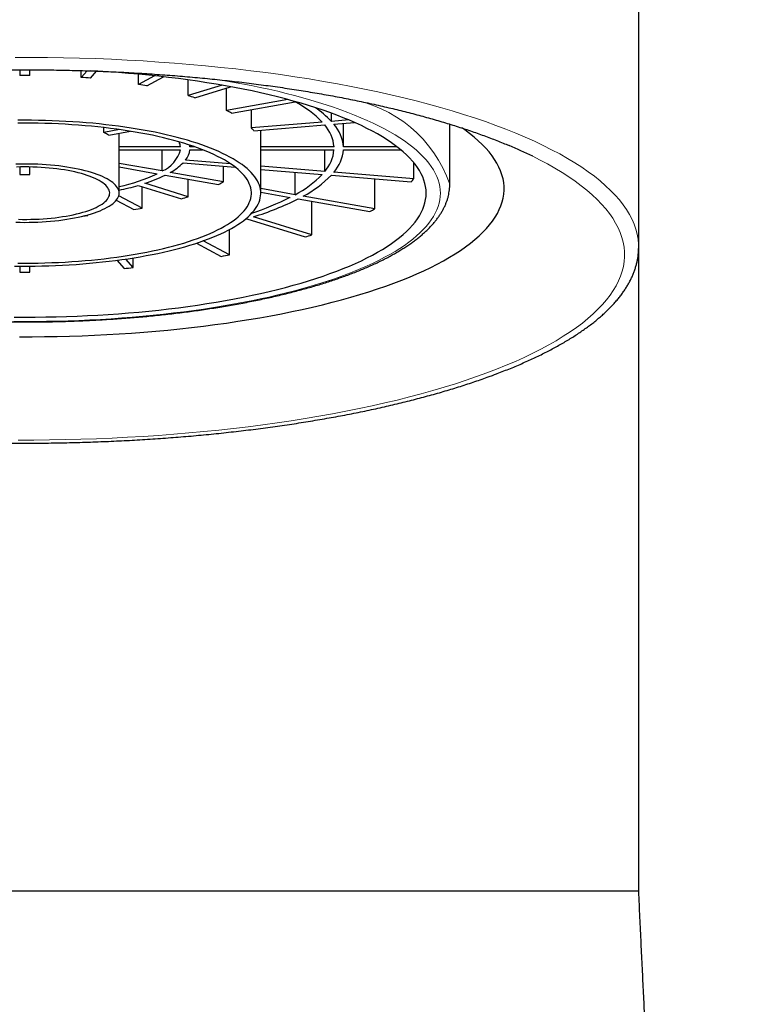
# Model space of a CAD drawing. Header units: millimetres. Extents: x 8 to 838, y 12 to 852.
# Tile 18 of 27: x 408 to 424, y 728 to 748. Entities that reach past the tile are written whole.
import ezdxf

# ---------------------------------------------------------------- set-up
doc = ezdxf.new("R2010")
doc.units = ezdxf.units.MM

msp = doc.modelspace()

# ---------------------------------------------------------------- linework, layer by layer
at = {"color": 7, "linetype": 'Continuous', "lineweight": 30}
for p, q in [((421.55, 743.583), (421.55, 749.575)), ((408.444, 747.338), (408.444, 747.22)), ((408.656, 747.22), (408.656, 747.338)), ((409.747, 747.176), (409.747, 747.321)), ((409.87, 747.317), (409.747, 747.176)), ((409.94, 747.16), (410.07, 747.309)), ((410.963, 747.029), (410.963, 747.243)), ((411.301, 747.21), (410.963, 747.029)), ((411.136, 746.998), (411.492, 747.189)), ((412.014, 746.79), (412.014, 747.123)), ((412.731, 747.011), (412.014, 746.79)), ((412.155, 746.746), (412.91, 746.979)), ((412.826, 746.476), (412.826, 746.953)), ((414.124, 746.708), (412.826, 746.476)), ((412.932, 746.419), (414.275, 746.659)), ((413.353, 746.105), (413.353, 746.494)), ((415.043, 746.245), (415.043, 746.419)), ((414.85, 746.229), (413.353, 746.105)), ((415.41, 746.275), (415.043, 746.245)), ((415.095, 746.185), (415.534, 746.222)), ((415.299, 745.706), (415.299, 746.202)), ((417.55, 744.915), (417.55, 746.186)), ((410.227, 746.012), (410.227, 746.114)), ((410.559, 746.072), (410.227, 746.012)), ((410.333, 745.956), (410.787, 746.037)), ((410.547, 745.706), (410.547, 745.994)), ((413.404, 746.045), (414.902, 746.169)), ((413.549, 745.706), (413.549, 746.057)), ((411.848, 745.706), (410.547, 745.706)), ((410.55, 744.724), (410.55, 745.675)), ((410.55, 745.645), (411.848, 745.645)), ((411.459, 745.194), (411.459, 745.645)), ((412.048, 745.706), (412.048, 745.74)), ((412.147, 745.706), (412.048, 745.706)), ((412.048, 745.645), (412.315, 745.645)), ((415.099, 745.706), (413.549, 745.706)), ((413.55, 744.724), (413.55, 745.675)), ((413.55, 745.645), (415.099, 745.645)), ((414.902, 745.182), (414.902, 745.645)), ((416.434, 745.706), (415.299, 745.706)), ((415.299, 745.645), (416.511, 745.645)), ((411.459, 745.194), (410.55, 745.356)), ((411.903, 745.366), (413.008, 745.274)), ((412.907, 745.347), (411.955, 745.426)), ((416.786, 745.026), (416.786, 745.374)), ((408.444, 745.28), (408.444, 745.12)), ((408.656, 745.12), (408.656, 745.28)), ((410.55, 745.281), (411.353, 745.137)), ((412.758, 744.962), (411.632, 745.163)), ((412.758, 744.962), (412.758, 745.295)), ((414.902, 745.182), (413.55, 745.293)), ((413.55, 745.229), (414.85, 745.122)), ((414.274, 744.692), (414.274, 745.17)), ((416.786, 745.026), (415.095, 745.166)), ((412.014, 744.649), (411.094, 744.933)), ((411.526, 745.107), (412.653, 744.906)), ((412.014, 744.649), (412.014, 745.02)), ((415.043, 745.106), (416.734, 744.966)), ((415.963, 744.39), (415.963, 745.03)), ((410.953, 744.889), (411.872, 744.605)), ((411.036, 744.407), (411.036, 744.864)), ((414.274, 744.692), (413.55, 744.821)), ((413.55, 744.746), (414.168, 744.635)), ((417.55, 744.913), (417.55, 744.915)), ((410.49, 744.575), (410.863, 744.376)), ((411.036, 744.407), (410.542, 744.671)), ((414.342, 744.604), (415.857, 744.334)), ((415.963, 744.39), (414.447, 744.661)), ((414.631, 743.84), (414.631, 744.553)), ((409.888, 744.251), (409.879, 744.263)), ((409.888, 744.251), (409.888, 744.265)), ((413.214, 744.168), (413.252, 744.179)), ((413.252, 744.179), (414.489, 743.796)), ((414.631, 743.84), (413.393, 744.223)), ((412.886, 743.416), (412.886, 743.955)), ((412.886, 743.416), (412.331, 743.713)), ((412.19, 743.665), (412.713, 743.385)), ((421.55, 743.555), (421.55, 743.61)), ((421.55, 729.936), (421.55, 743.583)), ((410.504, 743.302), (410.653, 743.131)), ((410.846, 743.147), (410.689, 743.328)), ((410.846, 743.147), (410.846, 743.352)), ((408.444, 743.18), (408.444, 743.049)), ((408.656, 743.049), (408.656, 743.18))]:
    msp.add_line(p, q, dxfattribs=at)
at = {"color": 8, "linetype": 'Continuous', "lineweight": 0, "flags": 128}
for points in [[(421.55, 743.61), (421.548, 743.645), (421.539, 743.75), (421.52, 743.855), (421.492, 743.96), (421.456, 744.065), (421.411, 744.169), (421.357, 744.273), (421.294, 744.376), (421.223, 744.479), (421.142, 744.581), (421.053, 744.683), (420.956, 744.783), (420.85, 744.883), (420.736, 744.982), (420.613, 745.081), (420.482, 745.178), (420.343, 745.274), (420.196, 745.368), (420.04, 745.462), (419.877, 745.554), (419.706, 745.645), (419.528, 745.735), (419.342, 745.823), (419.149, 745.909), (418.948, 745.994), (418.74, 746.078), (418.525, 746.159), (418.304, 746.239), (418.075, 746.317), (417.84, 746.393), (417.599, 746.467), (417.352, 746.54), (417.098, 746.61), (416.839, 746.678), (416.574, 746.744), (416.304, 746.808), (416.028, 746.869), (415.747, 746.929), (415.461, 746.986), (415.17, 747.04), (414.875, 747.093), (414.576, 747.143), (414.272, 747.19), (413.965, 747.235), (413.653, 747.278), (413.339, 747.318), (413.021, 747.355), (412.7, 747.39), (412.376, 747.422), (412.049, 747.452), (411.72, 747.479), (411.389, 747.503), (411.056, 747.525), (410.721, 747.544), (410.385, 747.56), (410.047, 747.574), (409.709, 747.584), (409.37, 747.592), (409.03, 747.598), (408.689, 747.6), (408.349, 747.6)], [(408.319, 742.006), (408.55, 742.005), (408.78, 742.006), (409.01, 742.009), (409.24, 742.013), (409.47, 742.02), (409.698, 742.028), (409.926, 742.039), (410.154, 742.051), (410.379, 742.065), (410.604, 742.08), (410.827, 742.098), (411.049, 742.117), (411.269, 742.138), (411.487, 742.161), (411.703, 742.186), (411.917, 742.212), (412.129, 742.24), (412.338, 742.27), (412.545, 742.301), (412.749, 742.335), (412.95, 742.369), (413.148, 742.406), (413.343, 742.444), (413.534, 742.483), (413.722, 742.524), (413.907, 742.567), (414.088, 742.611), (414.265, 742.657), (414.438, 742.704), (414.607, 742.752), (414.772, 742.802), (414.933, 742.853), (415.09, 742.905), (415.241, 742.958), (415.389, 743.013), (415.531, 743.069), (415.669, 743.126), (415.802, 743.184), (415.93, 743.243), (416.053, 743.304), (416.171, 743.365), (416.283, 743.427), (416.391, 743.49), (416.493, 743.554), (416.589, 743.618), (416.68, 743.684), (416.765, 743.75), (416.845, 743.817), (416.919, 743.884), (416.987, 743.952), (417.05, 744.021), (417.107, 744.09), (417.158, 744.159), (417.202, 744.229), (417.241, 744.299), (417.275, 744.369), (417.302, 744.44), (417.323, 744.511), (417.338, 744.582), (417.347, 744.653), (417.35, 744.724), (417.347, 744.796), (417.338, 744.867), (417.323, 744.938), (417.302, 745.009), (417.275, 745.079), (417.241, 745.15), (417.202, 745.22), (417.158, 745.29), (417.107, 745.359), (417.05, 745.428), (416.987, 745.497), (416.919, 745.565), (416.845, 745.632), (416.765, 745.699), (416.68, 745.765), (416.589, 745.83), (416.493, 745.895), (416.391, 745.959), (416.283, 746.022), (416.171, 746.084), (416.053, 746.145), (415.93, 746.205), (415.802, 746.265), (415.669, 746.323), (415.531, 746.38), (415.389, 746.436), (415.241, 746.491), (415.09, 746.544), (414.933, 746.596), (414.772, 746.647), (414.607, 746.697), (414.438, 746.745), (414.265, 746.792), (414.088, 746.838), (413.907, 746.882), (413.722, 746.924), (413.534, 746.966), (413.343, 747.005), (413.148, 747.043), (412.95, 747.079), (412.749, 747.114), (412.667, 747.128)], [(418.333, 740.916), (418.542, 740.996), (418.744, 741.078), (418.938, 741.161), (419.126, 741.246), (419.306, 741.332), (419.48, 741.42), (419.645, 741.509), (419.803, 741.599), (419.953, 741.691), (420.096, 741.784), (420.23, 741.878), (420.357, 741.973), (420.475, 742.069), (420.585, 742.166), (420.687, 742.263), (420.781, 742.362), (420.866, 742.461), (420.943, 742.561), (421.012, 742.662), (421.071, 742.763), (421.123, 742.864), (421.165, 742.966), (421.199, 743.069), (421.225, 743.171), (421.241, 743.274), (421.249, 743.376), (421.248, 743.479), (421.239, 743.582), (421.221, 743.684), (421.194, 743.787), (421.158, 743.889), (421.114, 743.991), (421.061, 744.092), (421, 744.193), (420.93, 744.294), (420.852, 744.393), (420.765, 744.493), (420.67, 744.591), (420.566, 744.689), (420.454, 744.785), (420.335, 744.881), (420.207, 744.976), (420.071, 745.07), (419.927, 745.162), (419.775, 745.254), (419.616, 745.344), (419.449, 745.433), (419.305, 745.505)], [(408.413, 739.494), (408.746, 739.494), (409.078, 739.497), (409.41, 739.503), (409.742, 739.511), (410.072, 739.522), (410.402, 739.536), (410.73, 739.552), (411.057, 739.571), (411.382, 739.593), (411.705, 739.617), (412.026, 739.644), (412.344, 739.673), (412.66, 739.705), (412.974, 739.74), (413.284, 739.777), (413.59, 739.816), (413.894, 739.858), (414.194, 739.903), (414.49, 739.95), (414.781, 739.999), (415.069, 740.05), (415.352, 740.104), (415.63, 740.16), (415.904, 740.219), (416.172, 740.279), (416.436, 740.342), (416.694, 740.407), (416.946, 740.474), (417.192, 740.543), (417.433, 740.614), (417.668, 740.687), (417.896, 740.761), (418.118, 740.838), (418.333, 740.916)]]:
    msp.add_lwpolyline(points, dxfattribs=at)
at = {"color": 7, "linetype": 'Continuous', "lineweight": 30, "flags": 128}
for points in [[(408.327, 742.099), (408.55, 742.098), (408.772, 742.099), (408.995, 742.101), (409.217, 742.106), (409.438, 742.112), (409.659, 742.12), (409.88, 742.13), (410.099, 742.142), (410.317, 742.155), (410.534, 742.17), (410.75, 742.187), (410.964, 742.206), (411.176, 742.226), (411.387, 742.248), (411.596, 742.272), (411.803, 742.298), (412.007, 742.325), (412.209, 742.354), (412.409, 742.384), (412.606, 742.416), (412.8, 742.45), (412.991, 742.485), (413.179, 742.522), (413.364, 742.56), (413.546, 742.599), (413.724, 742.641), (413.899, 742.683), (414.07, 742.727), (414.237, 742.772), (414.401, 742.819), (414.56, 742.867), (414.716, 742.916), (414.867, 742.967), (415.013, 743.019), (415.156, 743.071), (415.293, 743.125), (415.426, 743.181), (415.555, 743.237), (415.679, 743.294), (415.797, 743.352), (415.911, 743.411), (416.02, 743.471), (416.123, 743.532), (416.222, 743.594), (416.315, 743.656), (416.403, 743.719), (416.485, 743.783), (416.562, 743.848), (416.634, 743.913), (416.7, 743.978), (416.76, 744.045), (416.815, 744.111), (416.864, 744.178), (416.907, 744.246), (416.945, 744.314), (416.977, 744.382), (417.003, 744.45), (417.024, 744.518), (417.038, 744.587), (417.047, 744.656), (417.05, 744.724), (417.047, 744.793), (417.038, 744.862), (417.024, 744.931), (417.003, 744.999), (416.977, 745.067), (416.945, 745.135), (416.907, 745.203), (416.864, 745.271), (416.815, 745.338), (416.76, 745.404), (416.7, 745.47), (416.634, 745.536), (416.562, 745.601), (416.485, 745.666), (416.403, 745.73), (416.315, 745.793), (416.222, 745.855), (416.123, 745.917), (416.02, 745.978), (415.911, 746.038), (415.797, 746.097), (415.679, 746.155), (415.555, 746.212), (415.426, 746.268), (415.293, 746.323), (415.156, 746.377), (415.013, 746.43), (414.867, 746.482), (414.716, 746.532), (414.56, 746.582), (414.401, 746.63), (414.237, 746.676), (414.07, 746.722), (413.899, 746.766), (413.724, 746.808), (413.546, 746.849), (413.364, 746.889), (413.179, 746.927), (412.991, 746.964), (412.8, 746.999), (412.606, 747.033), (412.409, 747.065), (412.209, 747.095), (412.007, 747.124), (411.803, 747.151), (411.596, 747.177), (411.387, 747.2), (411.176, 747.223), (410.964, 747.243), (410.75, 747.262), (410.534, 747.279), (410.317, 747.294), (410.099, 747.307), (409.949, 747.315)], [(408.331, 743.181), (408.477, 743.18), (408.623, 743.18), (408.769, 743.181), (408.915, 743.183), (409.06, 743.187), (409.205, 743.193), (409.35, 743.199), (409.494, 743.207), (409.637, 743.216), (409.779, 743.227), (409.92, 743.239), (410.06, 743.252), (410.199, 743.266), (410.336, 743.281), (410.472, 743.298), (410.606, 743.316), (410.738, 743.335), (410.868, 743.356), (410.997, 743.377), (411.123, 743.4), (411.247, 743.424), (411.369, 743.448), (411.489, 743.474), (411.606, 743.502), (411.72, 743.53), (411.832, 743.559), (411.94, 743.589), (412.046, 743.62), (412.149, 743.652), (412.249, 743.685), (412.346, 743.719), (412.439, 743.754), (412.53, 743.789), (412.616, 743.825), (412.7, 743.863), (412.779, 743.9), (412.855, 743.939), (412.928, 743.978), (412.997, 744.018), (413.061, 744.058), (413.122, 744.099), (413.18, 744.141), (413.233, 744.183), (413.282, 744.226), (413.327, 744.268), (413.368, 744.312), (413.405, 744.356), (413.438, 744.4), (413.467, 744.444), (413.491, 744.488), (413.511, 744.533), (413.527, 744.578), (413.539, 744.623), (413.546, 744.668), (413.55, 744.713), (413.549, 744.758), (413.543, 744.803), (413.534, 744.848), (413.52, 744.893), (413.502, 744.938), (413.479, 744.983), (413.453, 745.027), (413.422, 745.071), (413.387, 745.115), (413.348, 745.159), (413.305, 745.202), (413.258, 745.245), (413.207, 745.287), (413.152, 745.329), (413.092, 745.37), (413.029, 745.411), (412.963, 745.451), (412.892, 745.49), (412.818, 745.529), (412.74, 745.568), (412.658, 745.605), (412.573, 745.642), (412.485, 745.678), (412.393, 745.713), (412.298, 745.747), (412.2, 745.78), (412.098, 745.813), (411.994, 745.845), (411.886, 745.875), (411.776, 745.905), (411.663, 745.933), (411.548, 745.961), (411.429, 745.988), (411.309, 746.013), (411.186, 746.037), (411.06, 746.061), (410.933, 746.083), (410.803, 746.104), (410.672, 746.123), (410.539, 746.142), (410.404, 746.159), (410.268, 746.175), (410.13, 746.19), (409.99, 746.204), (409.85, 746.216), (409.708, 746.227), (409.566, 746.237), (409.422, 746.246), (409.278, 746.253), (409.133, 746.259), (408.988, 746.264), (408.842, 746.267), (408.696, 746.269), (408.55, 746.27)], [(408.55, 746.27), (408.404, 746.269)], [(408.55, 746.208), (408.406, 746.207)], [(408.406, 743.242), (408.55, 743.241), (408.693, 743.242), (408.837, 743.244), (408.98, 743.247), (409.123, 743.252), (409.265, 743.258), (409.407, 743.265), (409.548, 743.274), (409.688, 743.283), (409.827, 743.295), (409.965, 743.307), (410.101, 743.321), (410.236, 743.336), (410.37, 743.352), (410.502, 743.369), (410.632, 743.388), (410.761, 743.408), (410.887, 743.429), (411.012, 743.451), (411.134, 743.474), (411.254, 743.499), (411.371, 743.524), (411.486, 743.551), (411.598, 743.579), (411.708, 743.607), (411.815, 743.637), (411.918, 743.668), (412.019, 743.699), (412.117, 743.732), (412.211, 743.765), (412.303, 743.8), (412.39, 743.835), (412.475, 743.871), (412.556, 743.907), (412.633, 743.945), (412.707, 743.983), (412.777, 744.022), (412.843, 744.061), (412.905, 744.101), (412.964, 744.141), (413.018, 744.183), (413.068, 744.224), (413.115, 744.266), (413.157, 744.308), (413.195, 744.351), (413.229, 744.394), (413.259, 744.438), (413.285, 744.481), (413.306, 744.525), (413.324, 744.569), (413.336, 744.614), (413.345, 744.658), (413.349, 744.702), (413.349, 744.747), (413.345, 744.791), (413.336, 744.835), (413.324, 744.879), (413.306, 744.924), (413.285, 744.967), (413.259, 745.011), (413.229, 745.054), (413.195, 745.098), (413.157, 745.14), (413.115, 745.183), (413.068, 745.225), (413.018, 745.266), (412.964, 745.307), (412.905, 745.348), (412.843, 745.388), (412.777, 745.427), (412.707, 745.466), (412.633, 745.504), (412.556, 745.542), (412.475, 745.578), (412.39, 745.614), (412.303, 745.649), (412.211, 745.684), (412.117, 745.717), (412.019, 745.749), (411.918, 745.781), (411.815, 745.812), (411.708, 745.841), (411.598, 745.87), (411.486, 745.898), (411.371, 745.924), (411.254, 745.95), (411.134, 745.974), (411.012, 745.998), (410.887, 746.02), (410.761, 746.041), (410.632, 746.061), (410.502, 746.079), (410.37, 746.097), (410.236, 746.113), (410.101, 746.128), (409.965, 746.142), (409.827, 746.154), (409.688, 746.165), (409.548, 746.175), (409.407, 746.184), (409.265, 746.191), (409.123, 746.197), (408.98, 746.202), (408.837, 746.205), (408.693, 746.207), (408.55, 746.208)], [(416.369, 742.819), (416.536, 742.883), (416.697, 742.948), (416.852, 743.014), (417.002, 743.082), (417.147, 743.151), (417.285, 743.221), (417.417, 743.292), (417.544, 743.365), (417.664, 743.438), (417.777, 743.512), (417.885, 743.587), (417.986, 743.663), (418.081, 743.74), (418.169, 743.817), (418.25, 743.896), (418.325, 743.974), (418.393, 744.054), (418.455, 744.134), (418.509, 744.214), (418.557, 744.295), (418.598, 744.376), (418.632, 744.457), (418.659, 744.539), (418.68, 744.621), (418.693, 744.703), (418.699, 744.785), (418.699, 744.867), (418.691, 744.949), (418.677, 745.031), (418.655, 745.113), (418.627, 745.195), (418.591, 745.276), (418.549, 745.357), (418.5, 745.438), (418.444, 745.518), (418.382, 745.598), (418.312, 745.677), (418.236, 745.756), (418.153, 745.834), (418.064, 745.911), (417.968, 745.988), (417.866, 746.064), (417.807, 746.105)], [(412.048, 745.706), (412.045, 745.734), (412.043, 745.742)], [(408.55, 745.342), (408.457, 745.342), (408.365, 745.34)], [(408.365, 744.109), (408.457, 744.107), (408.55, 744.106), (408.642, 744.107), (408.734, 744.109), (408.826, 744.112), (408.917, 744.117), (409.008, 744.123), (409.097, 744.13), (409.185, 744.138), (409.272, 744.148), (409.358, 744.159), (409.441, 744.171), (409.523, 744.185), (409.603, 744.199), (409.68, 744.215), (409.755, 744.231), (409.828, 744.249), (409.897, 744.268), (409.964, 744.287), (410.028, 744.308), (410.088, 744.33), (410.146, 744.352), (410.2, 744.375), (410.25, 744.399), (410.297, 744.424), (410.34, 744.449), (410.379, 744.475), (410.415, 744.501), (410.446, 744.528), (410.473, 744.555), (410.497, 744.583), (410.516, 744.611), (410.531, 744.639), (410.541, 744.667), (410.548, 744.696), (410.55, 744.724), (410.548, 744.753), (410.541, 744.781), (410.531, 744.81), (410.516, 744.838), (410.497, 744.866), (410.473, 744.894), (410.446, 744.921), (410.415, 744.948), (410.379, 744.974), (410.34, 745), (410.297, 745.025), (410.25, 745.05), (410.2, 745.074), (410.146, 745.097), (410.088, 745.119), (410.028, 745.141), (409.964, 745.161), (409.897, 745.181), (409.828, 745.2), (409.755, 745.218), (409.68, 745.234), (409.603, 745.25), (409.523, 745.264), (409.441, 745.278), (409.358, 745.29), (409.272, 745.301), (409.185, 745.31), (409.097, 745.319), (409.008, 745.326), (408.917, 745.332), (408.826, 745.337), (408.734, 745.34), (408.642, 745.342), (408.55, 745.342)], [(408.55, 745.281), (408.462, 745.28), (408.375, 745.278)], [(408.418, 744.17), (408.506, 744.168), (408.594, 744.168), (408.681, 744.17), (408.768, 744.172), (408.855, 744.176), (408.941, 744.182), (409.026, 744.188), (409.11, 744.196), (409.193, 744.205), (409.274, 744.215), (409.353, 744.227), (409.431, 744.239), (409.506, 744.253), (409.579, 744.268), (409.65, 744.284), (409.718, 744.301), (409.783, 744.319), (409.846, 744.338), (409.905, 744.358), (409.961, 744.379), (410.014, 744.401), (410.063, 744.423), (410.109, 744.446), (410.151, 744.47), (410.189, 744.494), (410.223, 744.519), (410.253, 744.545), (410.28, 744.571), (410.302, 744.597), (410.32, 744.623), (410.334, 744.65), (410.343, 744.677), (410.349, 744.704), (410.35, 744.731), (410.346, 744.758), (410.339, 744.785), (410.327, 744.812), (410.311, 744.839), (410.291, 744.865), (410.267, 744.891), (410.239, 744.917), (410.206, 744.942), (410.17, 744.967), (410.13, 744.991), (410.086, 745.014), (410.039, 745.037), (409.988, 745.059), (409.933, 745.08), (409.876, 745.101), (409.815, 745.12), (409.751, 745.139), (409.684, 745.156), (409.615, 745.173), (409.543, 745.188), (409.469, 745.203), (409.392, 745.216), (409.314, 745.228), (409.234, 745.239), (409.152, 745.249), (409.068, 745.257), (408.984, 745.264), (408.898, 745.27), (408.812, 745.275), (408.725, 745.278), (408.637, 745.28), (408.55, 745.281)], [(408.441, 741.682), (408.707, 741.682), (408.972, 741.685), (409.237, 741.689), (409.502, 741.696), (409.767, 741.705), (410.03, 741.716), (410.292, 741.729), (410.553, 741.744), (410.813, 741.761), (411.071, 741.78), (411.328, 741.802), (411.582, 741.825), (411.835, 741.851), (412.085, 741.879), (412.333, 741.908), (412.578, 741.94), (412.821, 741.973), (413.06, 742.009), (413.297, 742.046), (413.53, 742.086), (413.76, 742.127), (413.986, 742.17), (414.209, 742.215), (414.427, 742.261), (414.642, 742.31), (414.852, 742.36), (415.058, 742.412), (415.26, 742.465), (415.457, 742.52), (415.649, 742.577), (415.837, 742.635), (416.019, 742.695), (416.197, 742.756), (416.369, 742.819)]]:
    msp.add_lwpolyline(points, dxfattribs=at)
at = {"color": 7, "linetype": 'Continuous', "lineweight": 30}
for centre, radius, start, end in [((408.55, 731.042), 16.178, 89.6237, 90.3731), ((408.628, 732.488), 14.731, 84.8897, 85.6436), ((409.115, 736.171), 11.014, 79.4266, 80.3419), ((410.148, 740.502), 6.558, 72.1814, 73.4745), ((413.195, 744.614), 2.312, 44.3035, 62.174), ((411.487, 743.848), 2.95, 60.6725, 63.0032), ((413.587, 744.87), 2.003, 43.3603, 56.4755), ((414.472, 745.637), 0.83, 4.7935, 41.358), ((409.724, 744.946), 1.178, 58.9127, 64.7479), ((412.625, 745.422), 0.998, 38.6597, 43.1976), ((414.297, 745.638), 0.805, 4.8632, 41.2884), ((411.501, 745.67), 0.349, 5.935, 23.5942), ((410.357, 745.675), 0.193, 0.0215, 9.2348), ((411.198, 745.813), 0.672, 292.8611, 345.4656), ((411.626, 745.695), 0.426, 320.6918, 353.1567), ((413.072, 745.675), 0.478, 0.0014, 3.7059), ((414.303, 745.71), 0.798, 318.5529, 355.2955), ((414.479, 745.711), 0.823, 318.4821, 355.3664), ((415.081, 736.9), 9.586, 63.8553, 67.1254), ((411.04, 746.238), 1.227, 298.8535, 314.7135), ((409.729, 748.595), 3.82, 282.4006, 295.1517), ((408.55, 750.939), 5.82, 268.9628, 271.0461), ((410.121, 747.979), 3.198, 287.7249, 296.0729), ((411.369, 747.432), 2.834, 296.9386, 299.3653), ((413.212, 746.715), 2.285, 297.7095, 315.8022), ((413.354, 746.747), 2.355, 297.6719, 315.8379), ((415.478, 746.107), 1.696, 317.7368, 320.406), ((409.339, 750.46), 5.8, 282.0467, 286.1539), ((410.084, 750.642), 6.296, 286.4985, 287.8456), ((411.555, 749.824), 5.809, 288.0861, 296.7339), ((411.588, 750.078), 6.127, 287.13, 296.7031), ((409.092, 754.8), 10.573, 279.6391, 280.5925), ((413.543, 748.786), 5.018, 297.4691, 298.8394), ((408.635, 758.217), 14.022, 274.7989, 275.1276), ((411.268, 754.471), 11.15, 286.7917, 287.5523), ((409.511, 761.835), 18.725, 279.8466, 280.3849), ((408.683, 768.097), 25.044, 274.5116, 274.9551), ((408.55, 770.554), 27.505, 269.7806, 270.2213)]:
    msp.add_arc(centre, radius, start, end, dxfattribs=at)
at = {"color": 8, "linetype": 'Continuous', "lineweight": 0}
msp.add_arc((414.966, 744.024), 2.733, 19.0294, 81.2185, dxfattribs=at)
at = {"color": 7, "linetype": 'Continuous', "lineweight": 30}
for points, knots in [([(398.21, 745.697), (398.211, 745.697), (398.253, 745.716), (398.339, 745.752), (398.469, 745.806), (398.602, 745.858), (398.739, 745.911), (398.879, 745.962), (399.021, 746.013), (399.167, 746.063), (399.315, 746.112), (399.467, 746.161), (399.621, 746.209), (399.778, 746.256), (399.937, 746.302), (400.1, 746.347), (400.265, 746.392), (400.432, 746.435), (400.602, 746.478), (400.775, 746.52), (400.949, 746.561), (401.127, 746.601), (401.306, 746.64), (401.488, 746.678), (401.672, 746.715), (401.858, 746.752), (402.046, 746.787), (402.236, 746.821), (402.428, 746.854), (402.622, 746.886), (402.818, 746.918), (403.015, 746.948), (403.215, 746.977), (403.415, 747.005), (403.618, 747.032), (403.822, 747.058), (404.027, 747.082), (404.234, 747.106), (404.442, 747.128), (404.652, 747.15), (404.862, 747.17), (405.074, 747.189), (405.287, 747.207), (405.5, 747.224), (405.715, 747.24), (405.931, 747.255), (406.147, 747.268), (406.364, 747.28), (406.582, 747.292), (406.8, 747.301), (407.019, 747.31), (407.239, 747.318), (407.459, 747.324), (407.679, 747.33), (407.899, 747.334), (408.12, 747.337), (408.341, 747.338), (408.561, 747.339), (408.782, 747.338), (409.003, 747.336), (409.224, 747.333), (409.444, 747.329), (409.664, 747.324), (409.884, 747.317), (410.103, 747.309), (410.322, 747.3), (410.541, 747.29), (410.758, 747.279), (410.975, 747.267), (411.192, 747.253), (411.407, 747.238), (411.622, 747.223), (411.836, 747.206), (412.048, 747.187), (412.26, 747.168), (412.47, 747.148), (412.68, 747.126), (412.888, 747.103), (413.094, 747.08), (413.3, 747.055), (413.503, 747.029), (413.706, 747.002), (413.906, 746.974), (414.106, 746.945), (414.303, 746.914), (414.498, 746.883), (414.692, 746.851), (414.884, 746.817), (415.074, 746.783), (415.262, 746.748), (415.448, 746.711), (415.632, 746.674), (415.813, 746.636), (415.992, 746.597), (416.169, 746.556), (416.344, 746.515), (416.516, 746.473), (416.686, 746.43), (416.853, 746.387), (417.018, 746.342), (417.18, 746.297), (417.34, 746.25), (417.496, 746.203), (417.65, 746.155), (417.801, 746.107), (417.95, 746.057), (418.095, 746.007), (418.237, 745.956), (418.377, 745.905), (418.513, 745.852), (418.646, 745.799), (418.745, 745.759), (418.798, 745.736), (418.81, 745.731)], [0, 0, 0, 0, 0.000129, 0.009214, 0.018303, 0.027397, 0.036496, 0.045599, 0.054706, 0.063817, 0.072931, 0.082049, 0.091171, 0.100295, 0.109423, 0.118553, 0.127686, 0.136822, 0.14596, 0.155101, 0.164243, 0.173388, 0.182535, 0.191683, 0.200833, 0.209985, 0.219139, 0.228294, 0.23745, 0.246608, 0.255766, 0.264927, 0.274088, 0.28325, 0.292413, 0.301577, 0.310742, 0.319908, 0.329075, 0.338242, 0.34741, 0.356579, 0.365748, 0.374918, 0.384088, 0.393259, 0.40243, 0.411601, 0.420773, 0.429945, 0.439118, 0.448291, 0.457464, 0.466637, 0.47581, 0.484983, 0.494157, 0.50333, 0.512504, 0.521677, 0.530851, 0.540024, 0.549197, 0.558371, 0.567543, 0.576716, 0.585889, 0.595061, 0.604233, 0.613404, 0.622576, 0.631746, 0.640917, 0.650087, 0.659256, 0.668425, 0.677593, 0.68676, 0.695927, 0.705093, 0.714258, 0.723422, 0.732586, 0.741748, 0.75091, 0.76007, 0.769229, 0.778387, 0.787544, 0.796699, 0.805853, 0.815005, 0.824156, 0.833305, 0.842452, 0.851597, 0.860741, 0.869882, 0.879021, 0.888157, 0.897291, 0.906422, 0.915551, 0.924677, 0.933799, 0.942918, 0.952034, 0.961146, 0.970255, 0.979359, 0.98846, 0.997555, 1, 1, 1, 1]), ([(399.55, 744.915), (399.55, 744.905), (399.55, 744.874), (399.553, 744.822), (399.561, 744.759), (399.572, 744.696), (399.587, 744.634), (399.606, 744.571), (399.629, 744.509), (399.656, 744.446), (399.687, 744.384), (399.721, 744.322), (399.76, 744.26), (399.803, 744.199), (399.849, 744.138), (399.9, 744.077), (399.955, 744.017), (400.013, 743.957), (400.075, 743.898), (400.141, 743.84), (400.211, 743.782), (400.284, 743.725), (400.361, 743.669), (400.442, 743.613), (400.526, 743.558), (400.613, 743.504), (400.704, 743.451), (400.797, 743.398), (400.895, 743.346), (400.995, 743.296), (401.098, 743.246), (401.205, 743.196), (401.314, 743.148), (401.427, 743.1), (401.543, 743.054), (401.661, 743.008), (401.782, 742.963), (401.906, 742.919), (402.033, 742.876), (402.163, 742.833), (402.295, 742.792), (402.43, 742.752), (402.567, 742.712), (402.707, 742.674), (402.85, 742.636), (402.994, 742.599), (403.141, 742.564), (403.291, 742.529), (403.442, 742.495), (403.596, 742.463), (403.752, 742.431), (403.91, 742.4), (404.069, 742.371), (404.231, 742.342), (404.394, 742.315), (404.559, 742.288), (404.726, 742.263), (404.895, 742.239), (405.065, 742.216), (405.236, 742.194), (405.409, 742.173), (405.583, 742.153), (405.759, 742.134), (405.935, 742.117), (406.113, 742.101), (406.292, 742.085), (406.472, 742.071), (406.652, 742.059), (406.834, 742.047), (407.016, 742.036), (407.199, 742.027), (407.382, 742.019), (407.566, 742.012), (407.75, 742.006), (407.935, 742.002), (408.12, 741.998), (408.305, 741.996), (408.49, 741.995), (408.675, 741.995), (408.86, 741.997), (409.045, 741.999), (409.23, 742.003), (409.414, 742.008), (409.599, 742.014), (409.782, 742.022), (409.965, 742.03), (410.148, 742.04), (410.33, 742.051), (410.511, 742.063), (410.691, 742.076), (410.871, 742.091), (411.049, 742.106), (411.226, 742.123), (411.403, 742.141), (411.578, 742.16), (411.751, 742.18), (411.924, 742.201), (412.095, 742.224), (412.264, 742.247), (412.432, 742.272), (412.598, 742.297), (412.763, 742.324), (412.925, 742.352), (413.086, 742.381), (413.245, 742.411), (413.402, 742.442), (413.557, 742.474), (413.71, 742.507), (413.861, 742.541), (414.009, 742.576), (414.155, 742.612), (414.299, 742.649), (414.441, 742.687), (414.58, 742.726), (414.716, 742.765), (414.85, 742.806), (414.981, 742.848), (415.11, 742.89), (415.236, 742.934), (415.359, 742.978), (415.479, 743.023), (415.596, 743.069), (415.711, 743.116), (415.822, 743.164), (415.93, 743.213), (416.036, 743.262), (416.138, 743.312), (416.237, 743.363), (416.333, 743.415), (416.426, 743.468), (416.515, 743.521), (416.601, 743.576), (416.684, 743.631), (416.764, 743.687), (416.839, 743.743), (416.912, 743.801), (416.981, 743.859), (417.046, 743.918), (417.107, 743.978), (417.165, 744.038), (417.219, 744.099), (417.268, 744.161), (417.314, 744.223), (417.356, 744.286), (417.394, 744.349), (417.427, 744.412), (417.457, 744.476), (417.482, 744.54), (417.504, 744.603), (417.521, 744.667), (417.534, 744.731), (417.543, 744.794), (417.549, 744.855), (417.549, 744.894), (417.55, 744.912)], [0, 0, 0, 0, 0.002821, 0.00888, 0.014941, 0.021019, 0.027126, 0.033271, 0.039465, 0.045715, 0.052026, 0.0584, 0.064838, 0.071336, 0.07789, 0.084494, 0.091142, 0.097824, 0.104535, 0.111266, 0.118013, 0.124769, 0.13153, 0.138294, 0.145055, 0.151814, 0.158567, 0.165315, 0.172057, 0.178793, 0.185522, 0.192245, 0.198962, 0.205672, 0.212376, 0.219075, 0.225768, 0.232456, 0.239139, 0.245818, 0.252492, 0.259163, 0.265829, 0.272492, 0.279152, 0.285809, 0.292462, 0.299113, 0.305762, 0.312408, 0.319051, 0.325693, 0.332333, 0.338971, 0.345607, 0.352242, 0.358875, 0.365507, 0.372138, 0.378767, 0.385395, 0.392023, 0.398649, 0.405275, 0.411899, 0.418523, 0.425147, 0.43177, 0.438392, 0.445013, 0.451635, 0.458256, 0.464876, 0.471497, 0.478117, 0.484737, 0.491356, 0.497976, 0.504596, 0.511215, 0.517835, 0.524455, 0.531075, 0.537695, 0.544315, 0.550936, 0.557557, 0.564178, 0.5708, 0.577422, 0.584045, 0.590668, 0.597292, 0.603917, 0.610543, 0.617169, 0.623797, 0.630425, 0.637055, 0.643685, 0.650317, 0.656951, 0.663585, 0.670222, 0.67686, 0.6835, 0.690141, 0.696785, 0.703431, 0.710079, 0.71673, 0.723384, 0.73004, 0.7367, 0.743362, 0.750029, 0.756699, 0.763373, 0.770051, 0.776734, 0.783421, 0.790114, 0.796812, 0.803516, 0.810225, 0.816941, 0.823664, 0.830393, 0.837128, 0.843871, 0.85062, 0.857375, 0.864136, 0.870901, 0.877669, 0.884439, 0.891206, 0.897966, 0.904716, 0.911449, 0.918159, 0.924838, 0.931479, 0.938073, 0.944614, 0.951095, 0.957512, 0.963864, 0.970152, 0.976378, 0.982551, 0.988678, 0.99477, 1, 1, 1, 1]), ([(395.551, 743.551), (395.551, 743.534), (395.552, 743.492), (395.558, 743.426), (395.568, 743.352), (395.582, 743.278), (395.6, 743.205), (395.621, 743.131), (395.647, 743.058), (395.676, 742.985), (395.71, 742.912), (395.747, 742.839), (395.788, 742.766), (395.833, 742.694), (395.882, 742.621), (395.935, 742.549), (395.992, 742.478), (396.053, 742.407), (396.118, 742.336), (396.186, 742.266), (396.258, 742.196), (396.334, 742.127), (396.414, 742.059), (396.497, 741.991), (396.584, 741.924), (396.675, 741.857), (396.769, 741.791), (396.866, 741.726), (396.967, 741.662), (397.071, 741.598), (397.179, 741.535), (397.29, 741.472), (397.404, 741.411), (397.522, 741.35), (397.642, 741.29), (397.766, 741.23), (397.893, 741.172), (398.023, 741.114), (398.156, 741.057), (398.292, 741.001), (398.431, 740.945), (398.573, 740.891), (398.718, 740.837), (398.866, 740.784), (399.017, 740.732), (399.17, 740.681), (399.326, 740.631), (399.485, 740.581), (399.646, 740.533), (399.81, 740.485), (399.976, 740.438), (400.145, 740.393), (400.317, 740.348), (400.491, 740.304), (400.667, 740.261), (400.845, 740.219), (401.026, 740.178), (401.209, 740.138), (401.394, 740.099), (401.581, 740.061), (401.771, 740.024), (401.962, 739.988), (402.155, 739.953), (402.35, 739.92), (402.547, 739.887), (402.745, 739.855), (402.946, 739.825), (403.148, 739.795), (403.351, 739.767), (403.556, 739.739), (403.763, 739.713), (403.971, 739.688), (404.18, 739.664), (404.39, 739.641), (404.602, 739.619), (404.815, 739.599), (405.029, 739.579), (405.244, 739.561), (405.46, 739.544), (405.677, 739.528), (405.895, 739.513), (406.113, 739.499), (406.333, 739.487), (406.553, 739.476), (406.773, 739.466), (406.994, 739.457), (407.216, 739.449), (407.438, 739.442), (407.66, 739.437), (407.882, 739.433), (408.105, 739.43), (408.328, 739.428), (408.551, 739.428), (408.773, 739.428), (408.996, 739.43), (409.219, 739.433), (409.441, 739.437), (409.664, 739.442), (409.885, 739.449), (410.107, 739.457), (410.328, 739.466), (410.548, 739.476), (410.768, 739.487), (410.988, 739.5), (411.206, 739.513), (411.424, 739.528), (411.641, 739.544), (411.857, 739.561), (412.072, 739.579), (412.286, 739.599), (412.499, 739.619), (412.71, 739.641), (412.921, 739.664), (413.13, 739.688), (413.338, 739.713), (413.545, 739.739), (413.75, 739.767), (413.953, 739.795), (414.155, 739.825), (414.355, 739.855), (414.554, 739.887), (414.751, 739.92), (414.945, 739.954), (415.139, 739.988), (415.33, 740.024), (415.519, 740.061), (415.706, 740.099), (415.891, 740.138), (416.074, 740.178), (416.255, 740.219), (416.433, 740.261), (416.609, 740.304), (416.783, 740.348), (416.954, 740.393), (417.123, 740.438), (417.29, 740.485), (417.454, 740.533), (417.615, 740.581), (417.774, 740.631), (417.93, 740.681), (418.083, 740.732), (418.233, 740.784), (418.366, 740.831), (418.447, 740.861), (418.48, 740.874)], [0, 0, 0, 0, 0.004641, 0.01128, 0.017927, 0.024589, 0.031274, 0.037988, 0.044736, 0.051522, 0.05835, 0.065221, 0.072134, 0.079088, 0.086082, 0.093111, 0.100173, 0.107262, 0.114376, 0.121509, 0.128658, 0.135819, 0.14299, 0.150167, 0.157347, 0.16453, 0.171713, 0.178896, 0.186076, 0.193253, 0.200427, 0.207598, 0.214764, 0.221927, 0.229086, 0.236241, 0.243392, 0.250538, 0.257682, 0.264821, 0.271957, 0.279089, 0.286218, 0.293344, 0.300467, 0.307588, 0.314705, 0.32182, 0.328933, 0.336043, 0.343151, 0.350257, 0.357361, 0.364463, 0.371563, 0.378662, 0.385759, 0.392855, 0.399949, 0.407042, 0.414134, 0.421224, 0.428313, 0.435402, 0.442489, 0.449575, 0.456661, 0.463745, 0.470829, 0.477912, 0.484994, 0.492076, 0.499157, 0.506238, 0.513318, 0.520397, 0.527476, 0.534555, 0.541633, 0.548711, 0.555788, 0.562865, 0.569942, 0.577018, 0.584095, 0.591171, 0.598247, 0.605323, 0.612398, 0.619474, 0.626549, 0.633625, 0.6407, 0.647775, 0.654851, 0.661926, 0.669002, 0.676077, 0.683153, 0.690229, 0.697304, 0.704381, 0.711457, 0.718533, 0.72561, 0.732687, 0.739764, 0.746842, 0.75392, 0.760999, 0.768077, 0.775157, 0.782237, 0.789317, 0.796398, 0.803479, 0.810562, 0.817644, 0.824728, 0.831812, 0.838898, 0.845984, 0.853071, 0.860159, 0.867247, 0.874338, 0.881429, 0.888521, 0.895615, 0.90271, 0.909807, 0.916905, 0.924004, 0.931106, 0.938209, 0.945314, 0.952421, 0.959531, 0.966642, 0.973756, 0.980872, 0.987991, 0.995113, 1, 1, 1, 1]), ([(418.48, 740.874), (418.505, 740.883), (418.578, 740.911), (418.697, 740.957), (418.836, 741.012), (418.971, 741.068), (419.103, 741.126), (419.233, 741.184), (419.359, 741.242), (419.482, 741.302), (419.602, 741.362), (419.718, 741.423), (419.832, 741.485), (419.942, 741.547), (420.049, 741.61), (420.153, 741.674), (420.253, 741.739), (420.35, 741.804), (420.443, 741.87), (420.533, 741.937), (420.619, 742.004), (420.702, 742.073), (420.781, 742.141), (420.856, 742.211), (420.928, 742.281), (420.996, 742.351), (421.06, 742.422), (421.121, 742.494), (421.177, 742.566), (421.23, 742.639), (421.278, 742.712), (421.323, 742.785), (421.364, 742.859), (421.4, 742.933), (421.433, 743.007), (421.461, 743.081), (421.486, 743.155), (421.506, 743.23), (421.523, 743.304), (421.536, 743.378), (421.544, 743.452), (421.549, 743.51), (421.549, 743.543), (421.549, 743.551)], [0, 0, 0, 0, 0.013268, 0.038607, 0.063954, 0.089313, 0.114685, 0.14007, 0.165468, 0.19088, 0.216307, 0.241748, 0.267204, 0.292674, 0.318159, 0.343658, 0.36917, 0.394694, 0.420227, 0.445767, 0.471312, 0.496854, 0.522388, 0.547908, 0.573403, 0.598864, 0.624279, 0.649635, 0.674918, 0.700112, 0.725202, 0.750172, 0.775011, 0.799705, 0.824248, 0.848636, 0.872871, 0.896959, 0.920911, 0.944744, 0.968479, 0.99214, 1, 1, 1, 1]), ([(421.55, 729.936), (421.548, 729.936), (421.545, 729.936), (421.52, 729.936), (421.48, 729.936), (421.424, 729.936), (421.352, 729.936), (421.264, 729.936), (421.163, 729.936), (421.051, 729.936), (420.929, 729.936), (420.794, 729.936), (420.647, 729.936), (420.487, 729.936), (420.315, 729.936), (420.13, 729.936), (419.933, 729.936), (419.725, 729.936), (419.505, 729.936), (419.273, 729.936), (419.035, 729.936), (418.791, 729.936), (418.543, 729.936), (418.285, 729.936), (418.019, 729.936), (417.729, 729.936), (417.415, 729.936), (417.075, 729.936), (416.724, 729.936), (416.363, 729.936), (415.993, 729.936), (415.613, 729.936), (415.236, 729.936), (414.861, 729.936), (414.492, 729.936), (414.115, 729.936), (413.734, 729.936), (413.346, 729.936), (412.954, 729.936), (412.557, 729.936), (412.156, 729.936), (411.752, 729.936), (411.344, 729.936), (410.933, 729.936), (410.527, 729.936), (410.128, 729.936), (409.734, 729.936), (409.34, 729.936), (408.945, 729.936), (408.529, 729.936), (408.092, 729.936), (407.636, 729.936), (407.18, 729.936), (406.726, 729.936), (406.274, 729.936), (405.825, 729.936), (405.392, 729.936), (404.975, 729.936), (404.573, 729.936), (404.176, 729.936), (403.784, 729.936), (403.396, 729.936), (403.014, 729.936), (402.637, 729.936), (402.267, 729.936), (401.903, 729.936), (401.546, 729.936), (401.196, 729.936), (400.861, 729.936), (400.54, 729.936), (400.232, 729.936), (399.932, 729.936), (399.64, 729.936), (399.341, 729.936), (399.038, 729.936), (398.732, 729.936), (398.438, 729.936), (398.157, 729.936), (397.888, 729.936), (397.633, 729.936), (397.398, 729.936), (397.182, 729.936), (396.985, 729.936), (396.799, 729.936), (396.626, 729.936), (396.465, 729.936), (396.316, 729.936), (396.181, 729.936), (396.058, 729.936), (395.948, 729.936), (395.851, 729.936), (395.768, 729.936), (395.699, 729.936), (395.644, 729.936), (395.602, 729.936), (395.572, 729.936), (395.553, 729.936), (395.551, 729.936), (395.55, 729.936)], [0, 0, 0, 0, 0.0112, 0.0224, 0.0336, 0.0448, 0.056, 0.0672, 0.078399, 0.088666, 0.098933, 0.1092, 0.119466, 0.129733, 0.14, 0.150266, 0.160533, 0.1708, 0.181066, 0.191333, 0.2016, 0.21128, 0.22096, 0.23064, 0.24032, 0.25, 0.2612, 0.2724, 0.2836, 0.2948, 0.306, 0.3172, 0.328399, 0.338666, 0.348933, 0.3592, 0.369466, 0.379733, 0.39, 0.400266, 0.410533, 0.4208, 0.431066, 0.441333, 0.4516, 0.46128, 0.47096, 0.48064, 0.49032, 0.5, 0.5112, 0.5224, 0.5336, 0.5448, 0.556, 0.5672, 0.578399, 0.588666, 0.598933, 0.6092, 0.619466, 0.629733, 0.64, 0.650266, 0.660533, 0.6708, 0.681066, 0.691333, 0.7016, 0.71128, 0.72096, 0.73064, 0.74032, 0.75, 0.7612, 0.7724, 0.7836, 0.7948, 0.806, 0.8172, 0.828399, 0.838666, 0.848933, 0.8592, 0.869466, 0.879733, 0.89, 0.900266, 0.910533, 0.9208, 0.931066, 0.941333, 0.9516, 0.96128, 0.97096, 0.98064, 0.99032, 1, 1, 1, 1]), ([(424.145, 685.818), (424.133, 685.997), (424.108, 686.35), (424.072, 686.875), (424.036, 687.389), (424.001, 687.893), (423.967, 688.387), (423.931, 688.899), (423.895, 689.428), (423.857, 689.975), (423.82, 690.51), (423.782, 691.066), (423.743, 691.642), (423.702, 692.238), (423.662, 692.82), (423.624, 693.39), (423.586, 693.948), (423.547, 694.53), (423.506, 695.135), (423.464, 695.763), (423.424, 696.377), (423.384, 696.979), (423.345, 697.566), (423.308, 698.138), (423.271, 698.697), (423.235, 699.248), (423.197, 699.842), (423.156, 700.48), (423.112, 701.16), (423.07, 701.83), (423.028, 702.49), (422.988, 703.141), (422.948, 703.786), (422.904, 704.503), (422.855, 705.293), (422.803, 706.155), (422.752, 707.013), (422.703, 707.847), (422.655, 708.66), (422.609, 709.453), (422.563, 710.251), (422.518, 711.054), (422.472, 711.865), (422.426, 712.686), (422.386, 713.43), (422.349, 714.097), (422.317, 714.685), (422.285, 715.282), (422.253, 715.887), (422.22, 716.503), (422.187, 717.13), (422.154, 717.768), (422.121, 718.396), (422.089, 719.014), (422.058, 719.621), (422.026, 720.242), (421.994, 720.876), (421.964, 721.477), (421.935, 722.044), (421.909, 722.575), (421.882, 723.117), (421.854, 723.671), (421.826, 724.236), (421.798, 724.815), (421.769, 725.406), (421.739, 726.012), (421.709, 726.633), (421.68, 727.223), (421.653, 727.78), (421.628, 728.303), (421.602, 728.837), (421.576, 729.382), (421.559, 729.75), (421.55, 729.936)], [0, 0, 0, 0, 0.01216, 0.024063, 0.035719, 0.047139, 0.058331, 0.069307, 0.081974, 0.094366, 0.106494, 0.118371, 0.1322, 0.145708, 0.158913, 0.171832, 0.18448, 0.196872, 0.211424, 0.225651, 0.239574, 0.253214, 0.266589, 0.279485, 0.292159, 0.304628, 0.316906, 0.332589, 0.348003, 0.363175, 0.378134, 0.392903, 0.407507, 0.421971, 0.44167, 0.461204, 0.480628, 0.499997, 0.517924, 0.535895, 0.553953, 0.572141, 0.590507, 0.609095, 0.627956, 0.641106, 0.654427, 0.667936, 0.681651, 0.695593, 0.709782, 0.72424, 0.73899, 0.752474, 0.76623, 0.780278, 0.794639, 0.809335, 0.821132, 0.833163, 0.845439, 0.857975, 0.870784, 0.883882, 0.897284, 0.911007, 0.925068, 0.939488, 0.951081, 0.962918, 0.975009, 0.987366, 1, 1, 1, 1])]:
    msp.add_open_spline(points, degree=3, knots=knots, dxfattribs=at)

doc.saveas('drawing.dxf')
